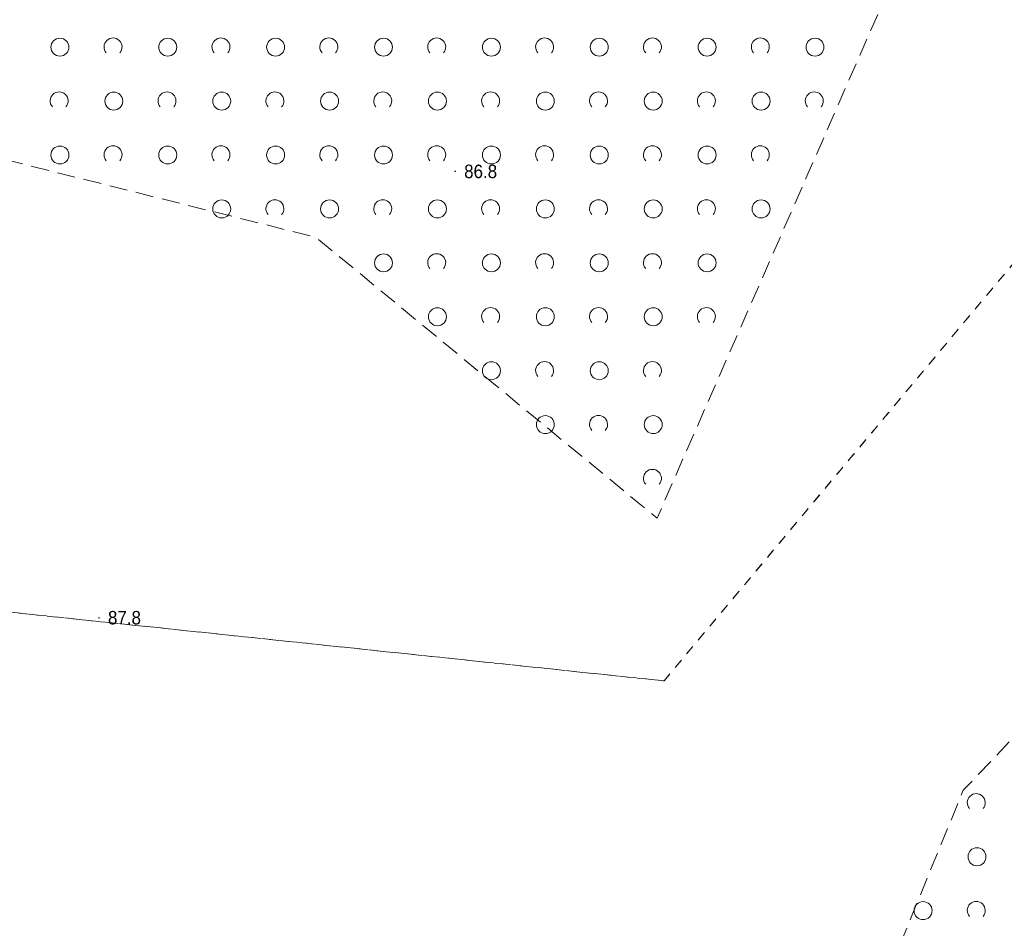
# Model space of a CAD drawing. Header units: metres. Extents: x 6540907 to 6541833, y 5893434 to 5894895.
# Tile 53 of 256: x 6541232 to 6541286, y 5893631 to 5893682. Entities that reach past the tile are written whole.
import ezdxf

# ---------------------------------------------------------------- set-up
doc = ezdxf.new("R2010")
doc.units = ezdxf.units.M
doc.header["$MEASUREMENT"] = 0
doc.linetypes.add('1.0_0.5', pattern=[1.5, 1, -0.5])
doc.linetypes.add('egug-500', pattern=[1, 0.5, -0.5])
doc.layers.get('0').update_dxf_attribs({"color": 2, "linetype": 'CONTINUOUS', "lineweight": 5})
for name, color, linetype, lineweight in [('218-kontur użytku gruntowego', 251, 'CONTINUOUS', 9), ('pikieta naturalna', 251, 'CONTINUOUS', 9), ('pikieta naturalna-Atr2', 251, 'CONTINUOUS', 9), ('zadrzewienie  zakrzewienie', 252, 'CONTINUOUS', 15)]:
    doc.layers.add(name, color=color, linetype=linetype, lineweight=lineweight)
doc.styles.get("Standard").update_dxf_attribs({"font": 'Arial', "width": 0.75})

# ---------------------------------------------------------------- blocks, each defined once
blk = doc.blocks.new('PW01')
at = {"linetype": 'Continuous', "lineweight": 13}
h = blk.add_hatch(color=0, dxfattribs=at)
edge = h.paths.add_edge_path()
edge.add_arc((0, 0), 0.045, 0, 360)
blk = doc.blocks.new('OTZK1')
at = {"color": 0, "linetype": 'Continuous'}
blk.add_circle((0, 0), 0.5, dxfattribs=at)
blk = doc.blocks.new('OTZK2')
at = {"color": 0, "linetype": 'Continuous'}
blk.add_arc((0, 0), 0.5, 318.85, 221.162, dxfattribs=at)

msp = doc.modelspace()

# ---------------------------------------------------------------- linework, layer by layer
at = {"layer": '218-kontur użytku gruntowego', "linetype": 'egug-500', "lineweight": 18, "flags": 128}
for points in [[(6541267.47, 5893645.193), (6541308.83, 5893694.633)], [(6541308.83, 5893694.633), (6541267.47, 5893645.193)], [(6541127.2, 5893659.933), (6541267.47, 5893645.193)], [(6541267.47, 5893645.193), (6541127.2, 5893659.933)]]:
    msp.add_lwpolyline(points, dxfattribs=at)
at = {"layer": 'zadrzewienie  zakrzewienie', "linetype": '1.0_0.5', "lineweight": 18, "flags": 128}
for points in [[(6541044.04, 5893600.363), (6541052.84, 5893607.023), (6541069.7, 5893618.673), (6541101.31, 5893643.953), (6541129.24, 5893651.763), (6541152.03, 5893668.723), (6541169.97, 5893678.863), (6541187.83, 5893674.933), (6541224.49, 5893675.773), (6541248.1, 5893669.873), (6541267.08, 5893654.243), (6541283.7, 5893692.183), (6541223.9, 5893719.683), (6541201.6, 5893720.583), (6541164.6, 5893711.183), (6541087.7, 5893675.783), (6541061.02, 5893658.283), (6541036.66, 5893639.783), (6541017.58, 5893626.913), (6541015.78, 5893624.393), (6541016.59, 5893621.333), (6541020.64, 5893617.463)], [(6541385.04, 5893619.683), (6541397.86, 5893620.163), (6541397.24, 5893611.163), (6541389.94, 5893607.633), (6541387.78, 5893597.893), (6541397.41, 5893591.823), (6541401.22, 5893577.043), (6541404.59, 5893576.323), (6541412.06, 5893608.533), (6541412.25, 5893621.663), (6541406.79, 5893634.603), (6541397.3, 5893643.423), (6541384.17, 5893646.293), (6541314.01, 5893653.293), (6541301.93, 5893652.043), (6541291.87, 5893647.253), (6541284.11, 5893639.103), (6541279.79, 5893628.563), (6541279.79, 5893618.023), (6541281.71, 5893610.543), (6541294.4, 5893614.763), (6541303.31, 5893630.093), (6541312.47, 5893637.683), (6541319.85, 5893641.283), (6541323.72, 5893635.513), (6541330.69, 5893625.133), (6541317.77, 5893619.093), (6541334.81, 5893607.203), (6541341.83, 5893601.863), (6541347.03, 5893594.643), (6541355.26, 5893587.853), (6541362.14, 5893588.703)]]:
    msp.add_lwpolyline(points, close=True, dxfattribs=at)

# ---------------------------------------------------------------- block references
at = {"layer": 'pikieta naturalna', "linetype": 'Continuous', "lineweight": 13}
for p in [(6541255.85, 5893673.543), (6541236.04, 5893648.703)]:
    msp.add_blockref('PW01', p, dxfattribs=at)
at = {"layer": 'zadrzewienie  zakrzewienie', "linetype": 'Continuous', "lineweight": 18}
for name, p in [('OTZK1', (6541233.866, 5893680.449)), ('OTZK2', (6541236.824, 5893680.46)), ('OTZK1', (6541239.866, 5893680.449)), ('OTZK2', (6541242.824, 5893680.46)), ('OTZK1', (6541245.866, 5893680.449)), ('OTZK2', (6541248.824, 5893680.46)), ('OTZK1', (6541251.866, 5893680.449)), ('OTZK2', (6541254.824, 5893680.46)), ('OTZK1', (6541257.866, 5893680.449)), ('OTZK2', (6541260.824, 5893680.46)), ('OTZK1', (6541263.866, 5893680.449)), ('OTZK2', (6541266.824, 5893680.46)), ('OTZK1', (6541269.866, 5893680.449)), ('OTZK2', (6541272.824, 5893680.46)), ('OTZK1', (6541275.866, 5893680.449)), ('OTZK2', (6541233.824, 5893677.46)), ('OTZK1', (6541236.866, 5893677.449)), ('OTZK2', (6541239.824, 5893677.46)), ('OTZK1', (6541242.866, 5893677.449)), ('OTZK2', (6541245.824, 5893677.46)), ('OTZK1', (6541248.866, 5893677.449)), ('OTZK2', (6541251.824, 5893677.46)), ('OTZK1', (6541254.866, 5893677.449)), ('OTZK2', (6541257.824, 5893677.46)), ('OTZK1', (6541260.866, 5893677.449)), ('OTZK2', (6541263.824, 5893677.46)), ('OTZK1', (6541266.866, 5893677.449)), ('OTZK2', (6541269.824, 5893677.46)), ('OTZK1', (6541272.866, 5893677.449)), ('OTZK2', (6541275.824, 5893677.46)), ('OTZK1', (6541233.866, 5893674.449)), ('OTZK2', (6541236.824, 5893674.46)), ('OTZK1', (6541239.866, 5893674.449)), ('OTZK2', (6541242.824, 5893674.46)), ('OTZK1', (6541245.866, 5893674.449)), ('OTZK2', (6541248.824, 5893674.46)), ('OTZK1', (6541251.866, 5893674.449)), ('OTZK2', (6541254.824, 5893674.46)), ('OTZK1', (6541257.866, 5893674.449)), ('OTZK2', (6541260.824, 5893674.46)), ('OTZK1', (6541263.866, 5893674.449)), ('OTZK2', (6541266.824, 5893674.46)), ('OTZK1', (6541269.866, 5893674.449)), ('OTZK2', (6541272.824, 5893674.46)), ('OTZK1', (6541242.866, 5893671.449)), ('OTZK2', (6541245.824, 5893671.46)), ('OTZK1', (6541248.866, 5893671.449)), ('OTZK2', (6541251.824, 5893671.46)), ('OTZK1', (6541254.866, 5893671.449)), ('OTZK2', (6541257.824, 5893671.46)), ('OTZK1', (6541260.866, 5893671.449)), ('OTZK2', (6541263.824, 5893671.46)), ('OTZK1', (6541266.866, 5893671.449)), ('OTZK2', (6541269.824, 5893671.46)), ('OTZK1', (6541272.866, 5893671.449)), ('OTZK1', (6541251.866, 5893668.449)), ('OTZK2', (6541254.824, 5893668.46)), ('OTZK1', (6541257.866, 5893668.449)), ('OTZK2', (6541260.824, 5893668.46)), ('OTZK1', (6541263.866, 5893668.449)), ('OTZK2', (6541266.824, 5893668.46)), ('OTZK1', (6541269.866, 5893668.449)), ('OTZK1', (6541254.866, 5893665.449)), ('OTZK2', (6541257.824, 5893665.46)), ('OTZK1', (6541260.866, 5893665.449)), ('OTZK2', (6541263.824, 5893665.46)), ('OTZK1', (6541266.866, 5893665.449)), ('OTZK2', (6541269.824, 5893665.46)), ('OTZK1', (6541257.866, 5893662.449)), ('OTZK2', (6541260.824, 5893662.46)), ('OTZK1', (6541263.866, 5893662.449)), ('OTZK2', (6541266.824, 5893662.46)), ('OTZK1', (6541260.866, 5893659.449)), ('OTZK2', (6541263.824, 5893659.46)), ('OTZK1', (6541266.866, 5893659.449)), ('OTZK2', (6541266.824, 5893656.46)), ('OTZK2', (6541284.834, 5893638.42)), ('OTZK1', (6541284.876, 5893635.409)), ('OTZK2', (6541284.834, 5893632.42)), ('OTZK1', (6541281.876, 5893632.409))]:
    msp.add_blockref(name, p, dxfattribs=at)

# ---------------------------------------------------------------- texts
at = {"layer": 'pikieta naturalna-Atr2', "width": 0.9}
for s, p in [('86.8', (6541256.35, 5893673.163)), ('87.8', (6541236.54, 5893648.333))]:
    msp.add_text(s, height=0.75, dxfattribs=at).set_placement(p)

doc.saveas('drawing.dxf')
